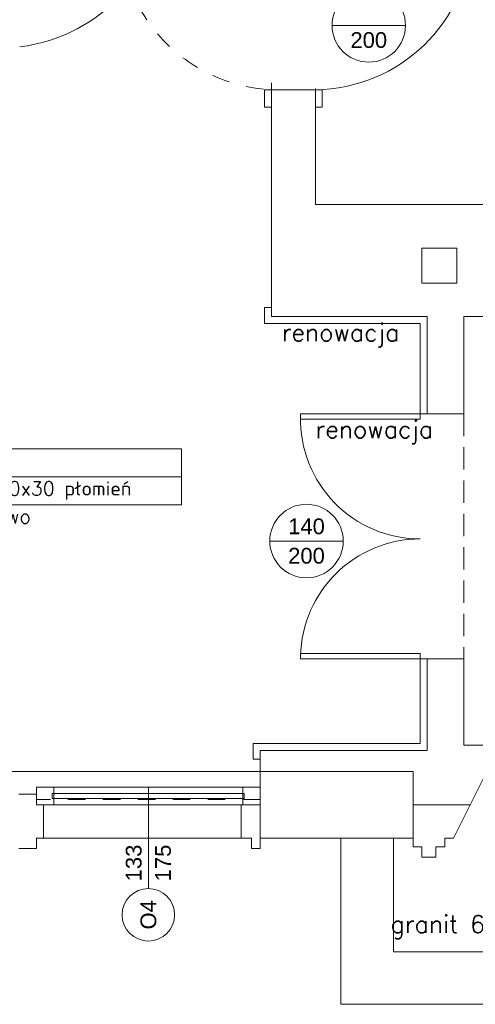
# Model space of a CAD drawing. Header units: millimetres. Extents: x -2274 to 12297, y -16157 to 26321.
# Tile 106 of 256: x -707 to -446, y -4216 to -3654. Entities that reach past the tile are written whole.
import ezdxf
from ezdxf.enums import TextEntityAlignment as Align

# ---------------------------------------------------------------- set-up
doc = ezdxf.new("R2010")
doc.units = ezdxf.units.MM
for name, pattern in [('4002', [2, 1, -1]), ('901', [0]), ('DASHED', [19.05, 12.7, -6.35])]:
    doc.linetypes.add(name, pattern=pattern)
for name, color, linetype in [('-LI-WIDOK', 2, 'Continuous'), ('_drzwi łuk', 1, 'Continuous'), ('drzwi łuk', 1, 'Continuous'), ('PROJEKTOWANE', 5, 'Continuous')]:
    doc.layers.add(name, color=color, linetype=linetype)
for name, color, linetype, lineweight in [('-ŚCIANY DZIAŁOWE', 3, 'Continuous', 35), ('-ŚCIANY NOŚNE', 4, 'Continuous', 53), ('CIENKA', 1, '901', 18), ('CIENKA - KRESKOWANIA', 254, 'Continuous', 0)]:
    doc.layers.add(name, color=color, linetype=linetype, lineweight=lineweight)
doc.layers.add('DO USU', color=7, linetype='Continuous', true_color=0x969696)
doc.styles.add('ARIAL', font='arial.ttf', dxfattribs={"height": 0.5})
doc.styles.add('SIMPLEX', font='simplex')

msp = doc.modelspace()

# ---------------------------------------------------------------- linework, layer by layer
at = {"layer": '-LI-WIDOK', "color": 253, "lineweight": 13}
for p, q in [((-563, -3689.55), (-563, -3693.55)), ((-567, -3693.55), (-567, -3700.55)), ((-567, -3693.55), (-534, -3693.55)), ((-534, -3693.55), (-534, -3703.55)), ((-567, -3700.55), (-567, -3703.55)), ((-567, -3703.55), (-563, -3703.55)), ((-534, -3703.55), (-538, -3703.55)), ((-477, -3784), (-477, -3804)), ((-457, -3784), (-477, -3784)), ((-457, -3804), (-457, -3784)), ((-477, -3804), (-457, -3804)), ((-478, -3878.64), (-546.49, -3878.64)), ((-546.49, -3878.64), (-546.49, -3881.64)), ((-478, -3881.64), (-478, -3878.64)), ((-474, -3878.64), (-478, -3878.64)), ((-546.49, -3881.64), (-478, -3881.64)), ((-546.48, -4018.64), (-546.48, -4015.64)), ((-546.48, -4015.64), (-478, -4015.64)), ((-478, -4015.64), (-478, -4018.64)), ((-478, -4018.64), (-546.48, -4018.64)), ((-474, -4018.64), (-478, -4018.64)), ((-693.5, -4083), (-711.5, -4083)), ((-693.5, -4083), (-569.5, -4083)), ((-580.5, -4102), (-580.5, -4121)), ((-693.5, -4121), (-580.5, -4121)), ((-523.38, -4121.23), (-523.38, -4216)), ((-493.38, -4121.23), (-493.38, -4186)), ((-493.38, -4186), (-249.95, -4186)), ((-523.38, -4216), (-219.95, -4216))]:
    msp.add_line(p, q, dxfattribs=at)
at = {"layer": '-ŚCIANY DZIAŁOWE', "color": 253, "lineweight": 13}
for p, q in [((-567, -3822), (-567, -3818)), ((-567, -3818), (-563, -3818)), ((-567, -3827), (-567, -3822)), ((-563, -3827), (-567, -3827)), ((-478, -3827), (-563, -3827)), ((-478, -3827), (-478, -3878.64)), ((-478, -4018.64), (-478, -4067)), ((-569.5, -4067), (-573.5, -4067)), ((-573.5, -4067), (-573.5, -4072)), ((-573.5, -4072), (-573.5, -4076)), ((-478, -4067), (-569.5, -4067)), ((-474, -4071), (-569.5, -4071)), ((-569.5, -4071), (-569.5, -4083)), ((-573.5, -4076), (-569.5, -4076)), ((-569.5, -4121), (-569.5, -4083)), ((-702.5, -4096), (-707.5, -4096)), ((-702.5, -4096), (-697.5, -4096)), ((-697.5, -4096), (-697.5, -4102)), ((-693.5, -4102), (-697.5, -4102)), ((-691.5, -4102), (-693.5, -4102)), ((-693.5, -4121), (-693.5, -4102)), ((-580.5, -4121), (-580.5, -4102)), ((-576.5, -4102), (-569.5, -4102)), ((-482, -4102), (-449.5, -4102)), ((-697.5, -4127), (-697.5, -4121)), ((-697.5, -4121), (-693.5, -4121)), ((-574.5, -4121), (-580.5, -4121)), ((-574.5, -4127), (-574.5, -4121)), ((-569.5, -4121), (-569.5, -4127)), ((-702.5, -4127), (-707.5, -4127)), ((-702.5, -4127), (-697.5, -4127)), ((-569.5, -4127), (-574.5, -4127))]:
    msp.add_line(p, q, dxfattribs=at)
at = {"layer": '-ŚCIANY NOŚNE', "color": 253, "lineweight": 13}
for p, q in [((-563, -3823), (-563, -3692.74)), ((-538, -3759), (-538, -3692.74)), ((-538, -3759), (-139.02, -3759)), ((-563, -3823), (-474, -3823)), ((-474, -3823), (-474, -3878.64)), ((-453, -3823), (-415, -3823)), ((-453, -3823), (-453, -3878.64)), ((-453, -3878.64), (-474, -3878.64)), ((-474, -4018.64), (-474, -4071)), ((-453, -4018.64), (-474, -4018.64)), ((-453, -4018.64), (-453, -4068)), ((-430, -4068), (-453, -4068)), ((-569.5, -4083), (-482, -4083)), ((-569.5, -4083), (-569.5, -4121)), ((-482, -4121), (-482, -4083)), ((-459, -4121), (-440, -4083)), ((-569.5, -4121), (-482, -4121)), ((-482, -4121), (-482, -4126)), ((-464, -4126), (-464, -4121)), ((-464, -4121), (-459, -4121)), ((-482, -4126), (-477, -4126)), ((-477, -4126), (-477, -4132)), ((-469, -4132), (-469, -4126)), ((-469, -4126), (-464, -4126)), ((-477, -4132), (-469, -4132))]:
    msp.add_line(p, q, dxfattribs=at)
at = {"layer": '_drzwi łuk', "color": 253, "lineweight": 13}
for centre, radius, start, end in [((-718.66, -3574.01), 95.69, 276.9474, 358.6606), ((-539.17, -3602.27), 91.28, 270.7345, 357.1549), ((-478, -3881.64), 68.51, 178.7724, 270), ((-478, -4018.64), 68.49, 90, 178.7724)]:
    msp.add_arc(centre, radius, start, end, dxfattribs=at)
at = {"layer": 'CIENKA', "color": 253, "linetype": 'DASHED', "lineweight": 13}
msp.add_line((-453, -3878.64), (-453, -4018.64), dxfattribs=at)
at = {"layer": 'CIENKA - KRESKOWANIA', "color": 253, "linetype": 'DASHED', "lineweight": 13, "ltscale": 0.5}
msp.add_line((-693.5, -4102), (-569.5, -4102), dxfattribs=at)
at = {"layer": 'DO USU', "color": 253, "linetype": '4002', "lineweight": 13, "ltscale": 10}
msp.add_line((-569.5, -4099), (-697.5, -4099), dxfattribs=at)
msp.add_arc((-558.83, -3602.27), 91.28, 182.8451, 269.2655, dxfattribs=at)
at = {"layer": 'drzwi łuk', "color": 253, "lineweight": 13, "ltscale": 0.5}
for p, q in [((-822.68, -3898.65), (-614.51, -3898.65)), ((-614.51, -3898.65), (-614.51, -3930.65)), ((-822.68, -3914.65), (-614.51, -3914.65)), ((-822.68, -3930.65), (-614.51, -3930.65))]:
    msp.add_line(p, q, dxfattribs=at)
at = {"layer": 'PROJEKTOWANE', "color": 253, "lineweight": 13}
for p, q in [((-486.44, -3656.75), (-528.44, -3656.75)), ((-522.05, -3951.34), (-564.05, -3951.34)), ((-697.5, -4102), (-697.5, -4092)), ((-697.5, -4092), (-569.5, -4092)), ((-697.5, -4102), (-697.5, -4092)), ((-697.5, -4092), (-687.5, -4092)), ((-687.5, -4092), (-687.5, -4102)), ((-633.5, -4092), (-633.5, -4149.86)), ((-579.5, -4102), (-579.5, -4092)), ((-579.5, -4092), (-569.5, -4092)), ((-569.5, -4092), (-569.5, -4102)), ((-569.5, -4092), (-569.5, -4102)), ((-688.5, -4098.5), (-688.5, -4095.5)), ((-688.5, -4095.5), (-578.66, -4095.5)), ((-578.66, -4098.5), (-688.5, -4098.5)), ((-578.66, -4095.5), (-578.66, -4098.5)), ((-569.5, -4102), (-697.5, -4102)), ((-687.5, -4102), (-697.5, -4102)), ((-569.5, -4102), (-579.5, -4102))]:
    msp.add_line(p, q, dxfattribs=at)
for centre, radius in [((-507.44, -3656.75), 21), ((-543.05, -3951.34), 21), ((-633.5, -4164.86), 15)]:
    msp.add_circle(centre, radius, dxfattribs=at)

# ---------------------------------------------------------------- texts
for s, height, style, p in [('200', 9, 'ARIAL', (-507.44, -3665.13)), ('renowacja', 10, 'SIMPLEX', (-523.58, -3832.17)), ('renowacja', 10, 'SIMPLEX', (-504.22, -3887.56)), ('140', 9, 'ARIAL', (-543.05, -3942.94)), ('200', 9, 'ARIAL', (-543.05, -3959.73)), ('granit 60X30 mijanka płomieniowany', 10, 'SIMPLEX', (-372.74, -4170.23))]:
    msp.add_text(s, height=height, dxfattribs=dict(at, style=style)).set_placement(p, align=Align.MIDDLE_CENTER)
at = {"layer": 'PROJEKTOWANE', "color": 253, "lineweight": 13, "style": 'SIMPLEX'}
for s, p in [('granit 60x30 płomień', (-756.61, -3925.32)), ('mijankowo', (-756.61, -3941.32))]:
    msp.add_text(s, height=8, dxfattribs=at).set_placement(p)
at = {"layer": 'PROJEKTOWANE', "color": 253, "lineweight": 13, "style": 'ARIAL'}
for s, p in [('133', (-641.9, -4135.26)), ('175', (-625.12, -4135.26)), ('O4', (-633.5, -4164.86))]:
    msp.add_text(s, height=9, rotation=90, dxfattribs=at).set_placement(p, align=Align.MIDDLE_CENTER)

doc.saveas('drawing.dxf')
